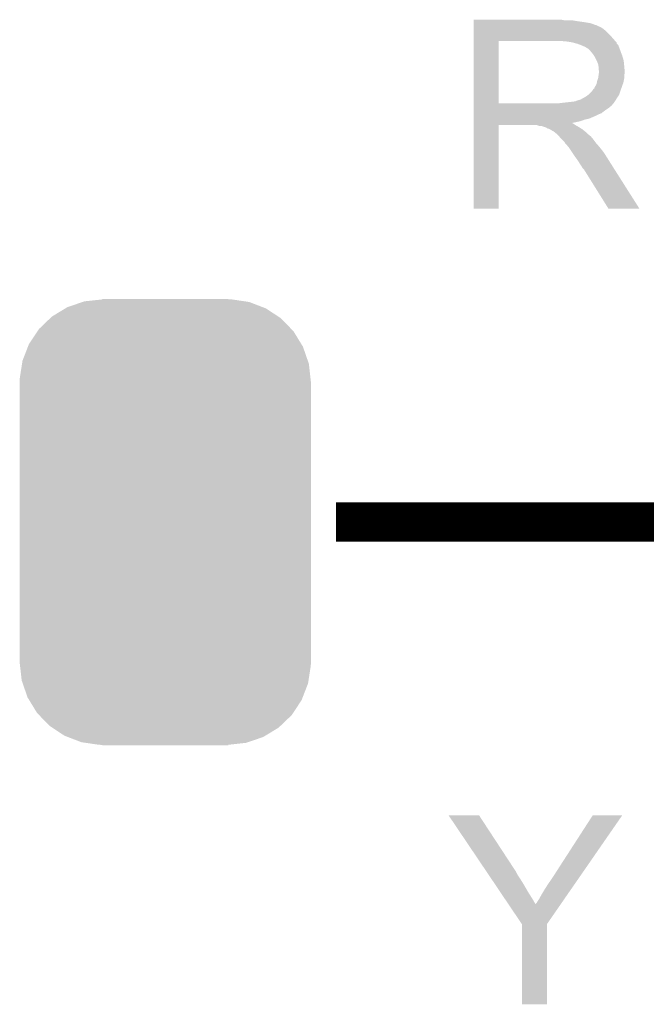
# Model space of a CAD drawing. Extents: x -0.05 to 0.95, y -0.15 to 1.37.
# Tile 12 of 28: x 0.34 to 0.47, y 0.56 to 0.76. Entities that reach past the tile are written whole.
import ezdxf

# ---------------------------------------------------------------- set-up
doc = ezdxf.new("R2010")
doc.units = 0
doc.layers.get('0').update_dxf_attribs({"linetype": 'CONTINUOUS'})
doc.layers.add('ST67W_CLICK_V101_GTO', color=14, linetype='CONTINUOUS')
doc.layers.add('ST67W_CLICK_V101_GTS', color=12, linetype='CONTINUOUS')

# ---------------------------------------------------------------- blocks, each defined once
blk = doc.blocks.new('CUSTOM_77')
for points in [[(-0.0199, 0.04368), (-0.01681, 0.04473), (0.0198, 0.04368), (0.01706, 0.04473)], [(-0.01681, 0.04473), (-0.01644, 0.04486), (0.01706, 0.04473), (0.0162, 0.04486)], [(-0.01644, 0.04486), (-0.0128, 0.04525), (0.0162, 0.04486), (0.01352, 0.04525)], [(-0.0128, 0.04528), (-0.0128, 0.04535), (0.0128, 0.04528), (0.0128, 0.04535)], [(-0.0128, 0.04526), (-0.0128, 0.04528), (0.01344, 0.04526), (0.0128, 0.04528)], [(-0.0128, 0.04525), (-0.0128, 0.04526), (0.01352, 0.04525), (0.01344, 0.04526)], [(-0.02303, 0.04178), (-0.02033, 0.04342), (0.02296, 0.04178), (0.02048, 0.04342)], [(-0.02033, 0.04342), (-0.0199, 0.04368), (0.02048, 0.04342), (0.0198, 0.04368)], [(-0.02568, 0.03924), (-0.02343, 0.0414), (0.02562, 0.03924), (0.02353, 0.0414)], [(-0.02343, 0.0414), (-0.02303, 0.04178), (0.02353, 0.0414), (0.02296, 0.04178)], [(-0.02771, 0.0362), (-0.02599, 0.03877), (0.02765, 0.0362), (0.02608, 0.03877)], [(-0.02599, 0.03877), (-0.02568, 0.03924), (0.02608, 0.03877), (0.02562, 0.03924)], [(-0.02792, 0.03565), (-0.02771, 0.0362), (0.02799, 0.03565), (0.02765, 0.0362)], [(-0.02903, 0.03279), (-0.02792, 0.03565), (0.02898, 0.03279), (0.02799, 0.03565)], [(-0.02959, 0.02917), (-0.02912, 0.03219), (0.02953, 0.02917), (0.02919, 0.03219)], [(-0.02912, 0.03219), (-0.02903, 0.03279), (0.02919, 0.03219), (0.02898, 0.03279)], [(-0.0296, 0.02855), (-0.02959, 0.02917), (0.0296, 0.02855), (0.02953, 0.02917)], [(-0.0296, 0.0285), (-0.0296, 0.02855), (0.0296, 0.0285), (0.0296, 0.02855)], [(-0.0296, -0.0285), (-0.0296, 0.0285), (0.0296, -0.0285), (0.0296, 0.0285)], [(-0.0296, -0.02855), (-0.0296, -0.0285), (0.0296, -0.02855), (0.0296, -0.0285)], [(-0.02953, -0.02917), (-0.0296, -0.02855), (0.02959, -0.02917), (0.0296, -0.02855)], [(-0.02919, -0.03219), (-0.02953, -0.02917), (0.02912, -0.03219), (0.02959, -0.02917)], [(-0.02898, -0.03279), (-0.02919, -0.03219), (0.02903, -0.03279), (0.02912, -0.03219)], [(-0.02799, -0.03565), (-0.02898, -0.03279), (0.02792, -0.03565), (0.02903, -0.03279)], [(-0.02765, -0.0362), (-0.02799, -0.03565), (0.02771, -0.0362), (0.02792, -0.03565)], [(-0.02608, -0.03877), (-0.02765, -0.0362), (0.026, -0.03877), (0.02771, -0.0362)], [(-0.02562, -0.03925), (-0.02608, -0.03877), (0.02568, -0.03925), (0.026, -0.03877)], [(-0.02353, -0.0414), (-0.02562, -0.03925), (0.02343, -0.0414), (0.02568, -0.03925)], [(-0.02296, -0.04178), (-0.02353, -0.0414), (0.02303, -0.04178), (0.02343, -0.0414)], [(-0.02048, -0.04342), (-0.02296, -0.04178), (0.02034, -0.04342), (0.02303, -0.04178)], [(-0.0198, -0.04368), (-0.02048, -0.04342), (0.0199, -0.04368), (0.02034, -0.04342)], [(-0.01706, -0.04473), (-0.0198, -0.04368), (0.01682, -0.04473), (0.0199, -0.04368)], [(-0.01618, -0.04486), (-0.01706, -0.04473), (0.01644, -0.04486), (0.01682, -0.04473)], [(-0.0135, -0.04526), (-0.01618, -0.04486), (0.0128, -0.04526), (0.01644, -0.04486)], [(-0.0128, -0.04528), (-0.01344, -0.04526), (0.0128, -0.04528), (0.0128, -0.04526)], [(-0.0128, -0.04535), (-0.0128, -0.04528), (0.0128, -0.04535), (0.0128, -0.04528)]]:
    blk.add_solid(points)

msp = doc.modelspace()

# ---------------------------------------------------------------- linework, layer by layer
at = {"layer": 'ST67W_CLICK_V101_GTO', "const_width": 0.008}
msp.add_lwpolyline([(0.402, 0.653), (0.498, 0.653)], dxfattribs=at)
at = {"layer": 'ST67W_CLICK_V101_GTO'}
for points in [[(0.43, 0.755), (0.43, 0.7551), (0.4483, 0.755), (0.4478, 0.7551)], [(0.43, 0.7548), (0.43, 0.755), (0.4511, 0.7548), (0.4499, 0.755)], [(0.43, 0.7546), (0.43, 0.7548), (0.4525, 0.7546), (0.4511, 0.7548)], [(0.43, 0.7544), (0.43, 0.7546), (0.4537, 0.7544), (0.4525, 0.7546)], [(0.43, 0.7542), (0.43, 0.7544), (0.4543, 0.7542), (0.4537, 0.7544)], [(0.43, 0.754), (0.43, 0.7542), (0.4548, 0.754), (0.4543, 0.7542)], [(0.43, 0.7538), (0.43, 0.754), (0.4553, 0.7538), (0.4549, 0.754)], [(0.43, 0.754), (0.43, 0.754), (0.4549, 0.754), (0.4548, 0.754)], [(0.43, 0.7536), (0.43, 0.7538), (0.4558, 0.7536), (0.4553, 0.7538)], [(0.43, 0.7532), (0.43, 0.7536), (0.4564, 0.7532), (0.4558, 0.7536)], [(0.43, 0.7527), (0.43, 0.7532), (0.457, 0.7527), (0.4564, 0.7532)], [(0.43, 0.752), (0.43, 0.7527), (0.4577, 0.752), (0.457, 0.7527)], [(0.43, 0.7508), (0.43, 0.752), (0.45875, 0.7508), (0.4577, 0.752)], [(0.43, 0.7381), (0.43, 0.7508), (0.4351, 0.7381), (0.4351, 0.7508)], [(0.4487, 0.7507), (0.4472, 0.7508), (0.45884, 0.7507), (0.45875, 0.7508)], [(0.45, 0.7505), (0.4487, 0.7507), (0.45901, 0.7505), (0.45884, 0.7507)], [(0.45037, 0.7504), (0.45, 0.7505), (0.4591, 0.7504), (0.45901, 0.7505)], [(0.4511, 0.7502), (0.45037, 0.7504), (0.4591, 0.7502), (0.4591, 0.7504)], [(0.4519, 0.7499), (0.4511, 0.7502), (0.4594, 0.7499), (0.4591, 0.7502)], [(0.4526, 0.7496), (0.4519, 0.7499), (0.45952, 0.7496), (0.4594, 0.7499)], [(0.45293, 0.7494), (0.4526, 0.7496), (0.4596, 0.7494), (0.45952, 0.7496)], [(0.4531, 0.7493), (0.45293, 0.7494), (0.45964, 0.7493), (0.4596, 0.7494)], [(0.4534, 0.7491), (0.4531, 0.7493), (0.45971, 0.7491), (0.45964, 0.7493)], [(0.4535, 0.749), (0.4534, 0.7491), (0.45975, 0.749), (0.45971, 0.7491)], [(0.4541, 0.7483), (0.4535, 0.749), (0.46001, 0.7483), (0.45975, 0.749)], [(0.45446, 0.7478), (0.4541, 0.7483), (0.4602, 0.7478), (0.46001, 0.7483)], [(0.4546, 0.7476), (0.45446, 0.7478), (0.46026, 0.7476), (0.4602, 0.7478)], [(0.455, 0.7468), (0.4546, 0.7476), (0.4605, 0.7468), (0.46026, 0.7476)], [(0.4553, 0.7461), (0.455, 0.7468), (0.46057, 0.7461), (0.4605, 0.7468)], [(0.45535, 0.7458), (0.4553, 0.7461), (0.4606, 0.7458), (0.46057, 0.7461)], [(0.4554, 0.7455), (0.45535, 0.7458), (0.46063, 0.7455), (0.4606, 0.7458)], [(0.4554, 0.745), (0.4554, 0.7455), (0.46067, 0.745), (0.46063, 0.7455)], [(0.4555, 0.7446), (0.4554, 0.745), (0.4607, 0.7446), (0.46067, 0.745)], [(0.45545, 0.7442), (0.4555, 0.7445), (0.4607, 0.7442), (0.4607, 0.7445)], [(0.4555, 0.7445), (0.4555, 0.7446), (0.4607, 0.7445), (0.4607, 0.7446)], [(0.45502, 0.7422), (0.4551, 0.7426), (0.4604, 0.7422), (0.46049, 0.7426)], [(0.4551, 0.7426), (0.45527, 0.7431), (0.46049, 0.7426), (0.4606, 0.7431)], [(0.45527, 0.7431), (0.4553, 0.7432), (0.4606, 0.7431), (0.4606, 0.7432)], [(0.4553, 0.7432), (0.4554, 0.7439), (0.4606, 0.7432), (0.4606, 0.7439)], [(0.4554, 0.7439), (0.45545, 0.7442), (0.4606, 0.7439), (0.4607, 0.7442)], [(0.4535, 0.74), (0.454, 0.7405), (0.45963, 0.74), (0.4598, 0.7405)], [(0.454, 0.7405), (0.4544, 0.7411), (0.4598, 0.7405), (0.46, 0.7411)], [(0.4545, 0.7411), (0.4546, 0.7414), (0.46, 0.7411), (0.46011, 0.7414)], [(0.4546, 0.7414), (0.4548, 0.7417), (0.46011, 0.7414), (0.46022, 0.7417)], [(0.4548, 0.7417), (0.455, 0.7421), (0.46022, 0.7417), (0.46036, 0.7421)], [(0.455, 0.7421), (0.45502, 0.7422), (0.46036, 0.7421), (0.4604, 0.7422)], [(0.448, 0.7382), (0.4498, 0.7384), (0.4585, 0.7382), (0.45863, 0.7384)], [(0.4498, 0.7384), (0.4506, 0.7385), (0.45863, 0.7384), (0.4587, 0.7385)], [(0.4506, 0.7385), (0.4514, 0.7388), (0.4587, 0.7385), (0.4589, 0.7388)], [(0.4515, 0.7388), (0.4518, 0.7389), (0.4589, 0.7388), (0.45896, 0.7389)], [(0.4518, 0.7389), (0.4521, 0.7391), (0.45896, 0.7389), (0.45909, 0.7391)], [(0.4521, 0.7391), (0.4525, 0.7393), (0.45909, 0.7391), (0.45922, 0.7393)], [(0.4525, 0.7393), (0.453, 0.7396), (0.45922, 0.7393), (0.45941, 0.7396)], [(0.453, 0.7396), (0.45337, 0.7399), (0.45941, 0.7396), (0.4596, 0.7399)], [(0.45337, 0.7399), (0.4535, 0.74), (0.4596, 0.7399), (0.45963, 0.74)], [(0.43, 0.7376), (0.43, 0.7381), (0.458, 0.7376), (0.45842, 0.7381)], [(0.43, 0.7381), (0.43, 0.7381), (0.4472, 0.7381), (0.4351, 0.7381)], [(0.43, 0.7375), (0.43, 0.7376), (0.4579, 0.7375), (0.458, 0.7376)], [(0.43, 0.7374), (0.43, 0.7375), (0.4577, 0.7374), (0.4579, 0.7375)], [(0.43, 0.7372), (0.43, 0.7374), (0.4575, 0.7372), (0.4577, 0.7374)], [(0.43, 0.7368), (0.43, 0.7372), (0.4569, 0.7368), (0.4575, 0.7372)], [(0.43, 0.7365), (0.43, 0.7368), (0.4565, 0.7365), (0.4569, 0.7368)], [(0.43, 0.7361), (0.43, 0.7365), (0.456, 0.7361), (0.4565, 0.7365)], [(0.4472, 0.7381), (0.448, 0.7382), (0.45842, 0.7381), (0.4585, 0.7382)], [(0.43, 0.7359), (0.43, 0.7361), (0.4555, 0.7359), (0.456, 0.7361)], [(0.43, 0.7356), (0.43, 0.7359), (0.4549, 0.7356), (0.4555, 0.7359)], [(0.43, 0.735), (0.43, 0.7356), (0.4535, 0.735), (0.4549, 0.7356)], [(0.43, 0.7348), (0.43, 0.735), (0.4526, 0.7348), (0.4535, 0.735)], [(0.43, 0.7345), (0.43, 0.7348), (0.4518, 0.7345), (0.4526, 0.7348)], [(0.43, 0.7343), (0.43, 0.7345), (0.4509, 0.7343), (0.4518, 0.7345)], [(0.43, 0.7341), (0.43, 0.7343), (0.44991, 0.7341), (0.4509, 0.7343)], [(0.43, 0.734), (0.43, 0.7341), (0.4502, 0.734), (0.45, 0.7341)], [(0.43, 0.7341), (0.43, 0.7341), (0.45, 0.7341), (0.44991, 0.7341)], [(0.43, 0.7338), (0.43, 0.734), (0.4505, 0.7338), (0.4502, 0.734)], [(0.43, 0.7337), (0.43, 0.7338), (0.45067, 0.7337), (0.4505, 0.7338)], [(0.43, 0.7167), (0.43, 0.7337), (0.4351, 0.7167), (0.4351, 0.7337)], [(0.43, 0.7337), (0.43, 0.7337), (0.4351, 0.7337), (0.4427, 0.7337)], [(0.4431, 0.7336), (0.4427, 0.7337), (0.45083, 0.7336), (0.45067, 0.7337)], [(0.4434, 0.7335), (0.4431, 0.7336), (0.451, 0.7335), (0.45083, 0.7336)], [(0.4447, 0.7332), (0.4438, 0.7335), (0.4515, 0.7332), (0.451, 0.7335)], [(0.445, 0.733), (0.4447, 0.7332), (0.45183, 0.733), (0.4515, 0.7332)], [(0.4454, 0.7329), (0.445, 0.733), (0.452, 0.7329), (0.45183, 0.733)], [(0.4457, 0.7327), (0.4454, 0.7329), (0.45225, 0.7327), (0.452, 0.7329)], [(0.4459, 0.7326), (0.4457, 0.7327), (0.45238, 0.7326), (0.45225, 0.7327)], [(0.446, 0.7325), (0.4459, 0.7326), (0.4525, 0.7325), (0.45238, 0.7326)], [(0.4465, 0.7322), (0.4461, 0.7325), (0.4529, 0.7322), (0.4525, 0.7325)], [(0.447, 0.7318), (0.4465, 0.7322), (0.4533, 0.7318), (0.4529, 0.7322)], [(0.44736, 0.7314), (0.447, 0.7318), (0.4538, 0.7314), (0.4533, 0.7318)], [(0.4478, 0.7309), (0.44736, 0.7314), (0.45422, 0.7309), (0.4538, 0.7314)], [(0.4479, 0.7308), (0.4478, 0.7309), (0.4543, 0.7308), (0.45422, 0.7309)], [(0.4485, 0.7302), (0.4479, 0.7308), (0.45475, 0.7302), (0.4543, 0.7308)], [(0.4486, 0.73), (0.4485, 0.7302), (0.4549, 0.73), (0.45475, 0.7302)], [(0.4487, 0.7299), (0.4486, 0.73), (0.45499, 0.7299), (0.4549, 0.73)], [(0.4493, 0.7292), (0.4487, 0.7299), (0.4556, 0.7292), (0.45499, 0.7299)], [(0.44997, 0.7282), (0.4493, 0.7292), (0.4564, 0.7282), (0.4556, 0.7292)], [(0.4505, 0.7274), (0.44997, 0.7282), (0.45691, 0.7274), (0.4564, 0.7282)], [(0.45072, 0.7271), (0.4505, 0.7274), (0.4571, 0.7271), (0.45691, 0.7274)], [(0.4511, 0.7266), (0.45072, 0.7271), (0.45742, 0.7266), (0.4571, 0.7271)], [(0.4516, 0.7258), (0.4511, 0.7266), (0.45792, 0.7258), (0.45742, 0.7266)], [(0.452, 0.7252), (0.4516, 0.7258), (0.45831, 0.7252), (0.45792, 0.7258)], [(0.4521, 0.725), (0.452, 0.7252), (0.45843, 0.725), (0.45831, 0.7252)], [(0.4524, 0.7247), (0.4521, 0.725), (0.45862, 0.7247), (0.45843, 0.725)], [(0.4574, 0.7167), (0.4524, 0.7247), (0.4637, 0.7167), (0.45862, 0.7247)], [(0.4637, 0.7167), (0.4637, 0.7167), (0.4637, 0.7167), (0.4574, 0.7167)], [(0.43272, 0.5818), (0.4249, 0.5934), (0.4387, 0.5818), (0.4311, 0.5934)], [(0.4249, 0.5934), (0.4249, 0.5934), (0.4311, 0.5934), (0.4249, 0.5934)], [(0.4469, 0.5821), (0.4542, 0.5934), (0.45238, 0.5821), (0.4602, 0.5934)], [(0.4542, 0.5934), (0.4542, 0.5934), (0.4602, 0.5934), (0.4542, 0.5934)], [(0.43279, 0.5817), (0.43272, 0.5818), (0.4387, 0.5817), (0.4387, 0.5818)], [(0.43286, 0.5816), (0.43279, 0.5817), (0.4388, 0.5816), (0.4387, 0.5817)], [(0.43313, 0.5812), (0.43286, 0.5816), (0.439, 0.5812), (0.4388, 0.5816)], [(0.43353, 0.5806), (0.43313, 0.5812), (0.4394, 0.5806), (0.439, 0.5812)], [(0.43407, 0.5798), (0.43353, 0.5806), (0.4399, 0.5798), (0.4394, 0.5806)], [(0.4451, 0.5794), (0.446, 0.5807), (0.45051, 0.5794), (0.45141, 0.5807)], [(0.446, 0.5807), (0.4469, 0.5821), (0.45141, 0.5807), (0.45238, 0.5821)], [(0.43474, 0.5788), (0.43407, 0.5798), (0.4405, 0.5788), (0.4399, 0.5798)], [(0.43555, 0.5776), (0.43474, 0.5788), (0.4412, 0.5776), (0.4405, 0.5788)], [(0.4438, 0.5773), (0.4444, 0.5783), (0.44905, 0.5773), (0.44975, 0.5783)], [(0.4444, 0.5783), (0.4451, 0.5794), (0.44975, 0.5783), (0.45051, 0.5794)], [(0.43629, 0.5765), (0.43555, 0.5776), (0.4419, 0.5765), (0.4412, 0.5776)], [(0.4371, 0.5753), (0.43629, 0.5765), (0.4426, 0.5753), (0.4419, 0.5765)], [(0.4429, 0.5758), (0.4433, 0.5764), (0.44802, 0.5758), (0.44843, 0.5764)], [(0.4433, 0.5764), (0.4438, 0.5773), (0.44843, 0.5764), (0.44905, 0.5773)], [(0.4398, 0.5713), (0.4371, 0.5753), (0.4449, 0.5713), (0.44767, 0.5753)], [(0.4426, 0.5754), (0.4428, 0.5756), (0.44774, 0.5754), (0.44788, 0.5756)], [(0.4426, 0.5753), (0.4426, 0.5754), (0.44767, 0.5753), (0.44774, 0.5754)], [(0.4428, 0.5756), (0.4429, 0.5758), (0.44788, 0.5756), (0.44802, 0.5758)], [(0.4398, 0.555), (0.4398, 0.5713), (0.4449, 0.555), (0.4449, 0.5713)]]:
    msp.add_solid(points, dxfattribs=at)

# ---------------------------------------------------------------- block references
at = {"layer": 'ST67W_CLICK_V101_GTS'}
msp.add_blockref('CUSTOM_77', (0.3673, 0.653), dxfattribs=at)

doc.saveas('drawing.dxf')
